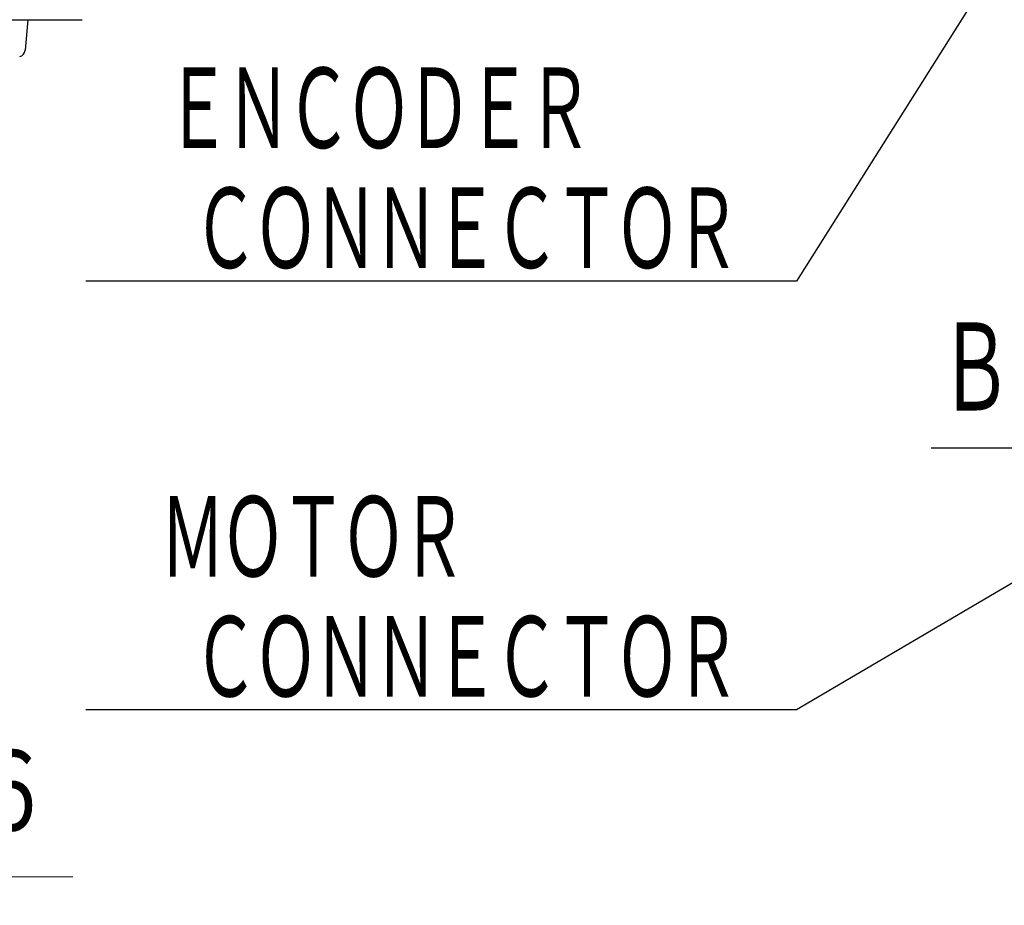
# Model space of a CAD drawing. Header units: millimetres. Extents: x 0 to 1733, y 0 to 1188.
# Tile 53 of 157: x 264 to 402, y 606 to 730. Entities that reach past the tile are written whole.
import ezdxf

# ---------------------------------------------------------------- set-up
doc = ezdxf.new("R2010")
doc.units = ezdxf.units.MM
doc.header["$LTSCALE"] = 0.727559
doc.layers.add('NoLayerName_001', color=7, linetype='Continuous')
doc.layers.add('NoLayerName_002', color=7, linetype='Continuous')
doc.styles.get("Standard").update_dxf_attribs({"font": 'txt', "bigfont": 'extfont2'})
doc.dimstyles.get("Standard").update_dxf_attribs({"dimtxt": 2.5, "dimasz": 2.5, "dimexe": 1, "dimexo": 1, "dimtad": 1, "dimdec": 3, "dimzin": 0, "dimdsep": 46, "dimtxsty": 'Standard', "dimcen": 2.5, "dimadec": 3, "dimazin": 0, "dimtfac": 0.75, "dimtdec": 3, "dimtmove": 0, "dimatfit": 3, "dimfxl": 1, "dimarcsym": 0})

# ---------------------------------------------------------------- blocks, each defined once
blk = doc.blocks.new('_OPEN30')
at = {"color": 0, "linetype": 'ByBlock', "lineweight": -2}
for p, q in [((-1, 0.267949), (0, 0)), ((0, 0), (-1, -0.267949)), ((0, 0), (-1, 0))]:
    blk.add_line(p, q, dxfattribs=at)
blk = doc.blocks.new('*D156')
at = {"layer": 'Defpoints', "color": 0}
for p in [(225.5, 757.5), (210, 640), (225.5, 610)]:
    blk.add_point(p, dxfattribs=at)
at = {"layer": 'NoLayerName_001', "color": 0, "linetype": 'Continuous', "lineweight": 13}
for p, q in [((225.5, 753.5), (225.5, 606)), ((210, 636), (210, 606)), ((202, 610), (194, 610)), ((210, 610), (225.5, 610)), ((225.5, 610), (271.29, 610)), ((233.5, 610), (241.5, 610))]:
    blk.add_line(p, q, dxfattribs=at)
at = {"layer": 'NoLayerName_001', "color": 0, "lineweight": 13, "xscale": 8, "yscale": 8, "zscale": 8}
blk.add_blockref('_OPEN30', (210, 610), dxfattribs=at)
at = {"layer": 'NoLayerName_001', "color": 0, "lineweight": 13, "xscale": 8, "yscale": 8, "zscale": 8, "rotation": 180}
blk.add_blockref('_OPEN30', (225.5, 610), dxfattribs=at)
at = {"layer": 'NoLayerName_001', "color": 0, "lineweight": 13, "insert": (256.4, 621.63), "char_height": 12.8, "attachment_point": 5}
blk.add_mtext('\\W0.8594;１６', dxfattribs=at)

msp = doc.modelspace()

# ---------------------------------------------------------------- linework, layer by layer
at = {"layer": 'NoLayerName_001', "color": 7, "linetype": 'Continuous', "lineweight": 25}
for p, q in [((232.00000062, 729.99999775), (272.601, 729.99999775)), ((265, 729.99999775), (264.62512015, 725.7151015))]:
    msp.add_line(p, q, dxfattribs=at)
msp.add_arc((263.62892546, 725.80225724), 1, 284.0362434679, 355, dxfattribs=at)

# ---------------------------------------------------------------- texts
at = {"layer": 'NoLayerName_001', "color": 3, "lineweight": 13}
for s, insert, char_height, attachment_point in [('\\A1;\\W0.6510;\\T0.9200;ＥＮＣＯＤＥＲ', (313.80352068, 717.2000001), 12.8000001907, 5), ('\\A1;\\W0.6667;Ｂ', (402.86660841, 673.93473781), 14, 9), ('\\A1;\\W0.6510;\\T0.9200;ＭＯＴＯＲ', (304.60416079, 657.2000001), 12.8000001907, 5)]:
    msp.add_mtext(s, dxfattribs=dict(at, insert=insert, char_height=char_height, attachment_point=attachment_point))
at = {"layer": 'NoLayerName_002', "color": 3, "linetype": 'Continuous', "lineweight": 13, "char_height": 12.8, "attachment_point": 9, "line_spacing_factor": 0.6}
for insert in [(364, 694), (364, 634)]:
    msp.add_mtext('\\A1;\\W0.6510;\\T0.9200;ＣＯＮＮＥＣＴＯＲ', dxfattribs=dict(at, insert=insert))

# ---------------------------------------------------------------- dimensions: what is measured, and where the dimension line sits
at = {"layer": 'NoLayerName_001', "color": 3, "linetype": 'Continuous', "lineweight": 13}
dim = msp.add_linear_dim(base=(225.5, 610), p1=(210, 640), p2=(225.5, 757.50000486), text='\\W0.8594;１６', dimstyle='Standard', override={"dimtxt": 12.8, "dimasz": 8, "dimexe": 4, "dimexo": 4, "dimgap": 4, "dimdec": 8, "dimzin": 8, "dimblk": 'OPEN30', "dimclrd": 0, "dimclre": 0, "dimclrt": 0, "dimtp": 0, "dimtm": 0, "dimlwd": 13, "dimlwe": 13}, dxfattribs=at)
dim.commit()
dim.dimension.update_dxf_attribs({"geometry": '*D156', "text_midpoint": (256.39581712, 610), "dimtype": 160})

# ---------------------------------------------------------------- leaders
msp.add_leader([(414, 670), (391.500002, 670)], dimstyle='Standard', override={"dimasz": 6, "dimldrblk": 'OPEN30'}, dxfattribs=at)
at = {"layer": 'NoLayerName_002', "color": 3, "linetype": 'Continuous', "lineweight": 13, "annotation_type": 0, "has_hookline": 1, "hookline_direction": 1, "text_width": 90.86352019}
for points in [[(415.46573125, 761.30000147), (372.625, 693.375), (364.625, 693.375)], [(440, 673), (372.625, 633.375), (364.625, 633.375)]]:
    msp.add_leader(points, dimstyle='Standard', override={"dimtxt": 12.8, "dimasz": 8, "dimldrblk": 'OPEN30'}, dxfattribs=at)

doc.saveas('drawing.dxf')
